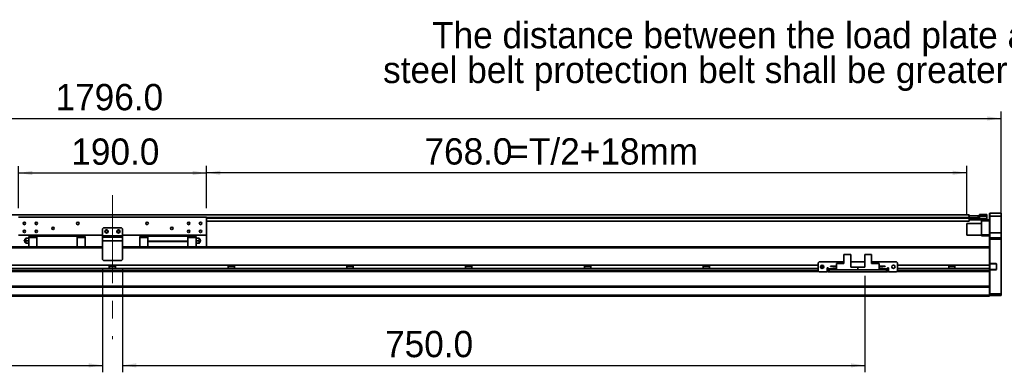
# Model space of a CAD drawing. Header units: millimetres. Extents: x 35 to 2905, y 35 to 2044.
# Tile 4 of 7: x 1032 to 2027, y 964 to 1321. Entities that reach past the tile are written whole.
import ezdxf

# ---------------------------------------------------------------- set-up
doc = ezdxf.new("R2010")
doc.units = ezdxf.units.MM
doc.header["$LTSCALE"] = 7
doc.linetypes.add('CENTERX2', pattern=[20.32, 12.7, -2.54, 2.54, -2.54])
doc.layers.add('黑色实线', color=7, linetype='Continuous')
doc.styles.add('SLDTEXTSTYLE8', font='txt')
doc.dimstyles.new('SLDDIMSTYLE5', dxfattribs={"dimtxt": 26.6, "dimasz": 14, "dimexe": 0, "dimexo": 0.0625, "dimgap": 6.65, "dimtad": 2, "dimdec": 1, "dimrnd": 1e-09, "dimzin": 4, "dimdsep": 46, "dimtxsty": 'SLDTEXTSTYLE8', "dimsah": 1, "dimcen": 0.09, "dimadec": 0, "dimazin": 1, "dimtfac": 1, "dimtdec": 1, "dimtofl": 0, "dimtmove": 0, "dimatfit": 3, "dimfxl": 0, "dimfrac": 2, "dimtolj": 1, "dimtzin": 12, "dimarcsym": 0})

# ---------------------------------------------------------------- blocks, each defined once
blk = doc.blocks.new('SW_NOTE_4')
at = {"layer": '黑色实线', "color": 0, "char_height": 26.6, "attachment_point": 2, "style": 'SLDTEXTSTYLE8'}
for s, insert in [('The distance between the load plate and the ', (-409.22, 48.6)), ('steel belt protection belt shall be greater than 4mm', (-409.33, 13.43))]:
    blk.add_mtext(s, dxfattribs=dict(at, insert=insert))
blk = doc.blocks.new('_D_14')
at = {"layer": '黑色实线'}
for p, q in [((227.96, 1107.83), (227.96, 1228.06)), ((2023.96, 1107.83), (2023.96, 1228.06)), ((227.96, 1221.06), (2023.96, 1221.06))]:
    blk.add_line(p, q, dxfattribs=at)
for points in [[(227.96, 1221.06), (241.96, 1218.96), (241.96, 1223.16)], [(2023.96, 1221.06), (2009.96, 1223.16), (2009.96, 1218.96)]]:
    blk.add_solid(points, dxfattribs=at)
at = {"layer": '黑色实线', "insert": (1068.41, 1255.96), "char_height": 26.6, "attachment_point": 1, "style": 'SLDTEXTSTYLE8'}
blk.add_mtext('1796.0', dxfattribs=at)
blk = doc.blocks.new('_D_16')
at = {"layer": '黑色实线'}
for p, q in [((1220.96, 1130.33), (1220.96, 1173.18)), ((1988.96, 1166.18), (1220.96, 1166.18)), ((1988.96, 1123.53), (1988.96, 1173.18))]:
    blk.add_line(p, q, dxfattribs=at)
for points in [[(1220.96, 1166.18), (1234.96, 1164.08), (1234.96, 1168.28)], [(1988.96, 1166.18), (1974.96, 1168.28), (1974.96, 1164.08)]]:
    blk.add_solid(points, dxfattribs=at)
at = {"layer": '黑色实线', "char_height": 26.6, "attachment_point": 1, "style": 'SLDTEXTSTYLE8'}
for s, insert in [('768.0', (1441.14, 1201.08)), ('=T/2+18mm', (1525.89, 1201.08))]:
    blk.add_mtext(s, dxfattribs=dict(at, insert=insert))
blk = doc.blocks.new('_D_17')
at = {"layer": '黑色实线'}
for p, q in [((1030.96, 1130.33), (1030.96, 1172.95)), ((1030.96, 1165.95), (1220.96, 1165.95)), ((1220.96, 1130.33), (1220.96, 1172.95))]:
    blk.add_line(p, q, dxfattribs=at)
for points in [[(1030.96, 1165.95), (1044.96, 1163.85), (1044.96, 1168.05)], [(1220.96, 1165.95), (1206.96, 1168.05), (1206.96, 1163.85)]]:
    blk.add_solid(points, dxfattribs=at)
at = {"layer": '黑色实线', "insert": (1084.34, 1200.86), "char_height": 26.6, "attachment_point": 1, "style": 'SLDTEXTSTYLE8'}
blk.add_mtext('190.0', dxfattribs=at)
blk = doc.blocks.new('_D_18')
at = {"layer": '黑色实线'}
for p, q in [((1115.96, 1069.55), (1115.96, 964.44)), ((365.96, 1061.84), (365.96, 964.44)), ((365.96, 971.44), (1115.96, 971.44))]:
    blk.add_line(p, q, dxfattribs=at)
for points in [[(365.96, 971.44), (379.96, 969.34), (379.96, 973.54)], [(1115.96, 971.44), (1101.96, 973.54), (1101.96, 969.34)]]:
    blk.add_solid(points, dxfattribs=at)
at = {"layer": '黑色实线', "insert": (713.37, 1006.34), "char_height": 26.6, "attachment_point": 1, "style": 'SLDTEXTSTYLE8'}
blk.add_mtext('750.0', dxfattribs=at)
blk = doc.blocks.new('_D_19')
at = {"layer": '黑色实线'}
for p, q in [((1135.96, 1069.55), (1135.96, 964.44)), ((1885.96, 1061.84), (1885.96, 964.44)), ((1135.96, 971.44), (1885.96, 971.44))]:
    blk.add_line(p, q, dxfattribs=at)
for points in [[(1135.96, 971.44), (1149.96, 969.34), (1149.96, 973.54)], [(1885.96, 971.44), (1871.96, 973.54), (1871.96, 969.34)]]:
    blk.add_solid(points, dxfattribs=at)
at = {"layer": '黑色实线', "insert": (1401.33, 1006.34), "char_height": 26.6, "attachment_point": 1, "style": 'SLDTEXTSTYLE8'}
blk.add_mtext('750.0', dxfattribs=at)

msp = doc.modelspace()

# ---------------------------------------------------------------- linework, layer by layer
at = {"color": 7, "linetype": 'Continuous', "lineweight": 35}
for p, q in [((2012.26, 1125.44), (2011.96, 1125.14)), ((2011.96, 1122.44), (2011.96, 1125.14)), ((2012.26, 1125.44), (2012.26, 1122.44)), ((2012.26, 1125.44), (2023.66, 1125.44)), ((2023.66, 1122.44), (2023.66, 1125.44)), ((2023.66, 1125.44), (2023.96, 1125.14)), ((2023.96, 1125.14), (2023.96, 1122.44)), ((1991.46, 1123.79), (260.46, 1123.79)), ((1220.96, 1121.44), (1030.96, 1121.44)), ((1220.96, 1121.44), (1220.96, 1102.94)), ((1991.46, 1117.29), (1220.96, 1117.29)), ((1989.26, 1114.94), (1988.96, 1114.64)), ((1988.96, 1103.24), (1988.96, 1114.64)), ((2003.96, 1114.94), (1989.26, 1114.94)), ((1989.26, 1114.94), (1989.26, 1102.94)), ((1991, 1122.64), (1991.01, 1122.64)), ((1991.01, 1122.4), (1991.01, 1122.64)), ((1991.01, 1122.64), (1991.51, 1122.64)), ((1991.46, 1123.79), (1991.46, 1122.64)), ((1991.46, 1121.14), (1991.46, 1120.79)), ((1991.46, 1120.79), (1991.46, 1120.29)), ((1991.51, 1120.64), (1991.46, 1120.64)), ((1991.46, 1120.14), (1991.76, 1120.44)), ((1991.46, 1120.44), (1991.76, 1120.44)), ((1991.46, 1120.29), (1991.46, 1117.29)), ((1991.46, 1120.14), (1991.76, 1120.14)), ((1991.46, 1119.94), (1991.76, 1119.94)), ((1991.46, 1118.74), (1991.76, 1118.44)), ((1991.51, 1122.64), (1991.51, 1120.64)), ((1991.51, 1122.64), (2000.51, 1122.64)), ((1991.51, 1120.64), (2000.51, 1120.64)), ((1991.76, 1120.14), (1991.76, 1120.44)), ((1991.76, 1120.44), (2001.96, 1120.44)), ((2001.96, 1120.14), (1991.76, 1120.14)), ((1991.76, 1120.14), (1991.76, 1119.94)), ((1991.76, 1119.94), (2009.16, 1119.94)), ((1991.76, 1119.94), (1991.76, 1118.44)), ((2009.16, 1118.44), (1991.76, 1118.44)), ((2000.51, 1120.64), (2000.51, 1122.64)), ((2000.51, 1122.64), (2001, 1122.64)), ((2001, 1120.64), (2000.51, 1120.64)), ((2001, 1122.64), (2001, 1120.64)), ((2001, 1120.64), (2001.46, 1120.64)), ((2001.46, 1120.44), (2001.46, 1120.64)), ((2001.96, 1123.94), (2009.16, 1123.94)), ((2001.96, 1122.44), (2001.96, 1123.94)), ((2001.96, 1120.14), (2001.96, 1122.44)), ((2009.16, 1122.44), (2001.96, 1122.44)), ((2003.96, 1117.44), (2003.96, 1118.44)), ((2011.96, 1117.44), (2003.96, 1117.44)), ((2003.96, 1103.44), (2003.96, 1117.44)), ((2009.16, 1122.44), (2009.16, 1123.94)), ((2009.46, 1123.64), (2009.16, 1123.94)), ((2009.16, 1119.94), (2009.16, 1122.44)), ((2009.46, 1122.44), (2009.16, 1122.44)), ((2009.16, 1119.94), (2009.46, 1119.94)), ((2009.16, 1118.44), (2009.16, 1119.94)), ((2009.16, 1118.44), (2009.46, 1118.74)), ((2009.16, 1118.44), (2011.96, 1118.44)), ((2009.46, 1123.64), (2009.46, 1122.44)), ((2009.46, 1122.44), (2009.46, 1119.94)), ((2009.46, 1119.94), (2009.46, 1118.74)), ((2012.26, 1122.44), (2011.96, 1122.44)), ((2011.96, 1105.44), (2011.96, 1122.44)), ((2023.66, 1122.44), (2012.26, 1122.44)), ((2012.26, 1122.44), (2012.26, 1105.44)), ((2023.66, 1105.44), (2023.66, 1122.44)), ((2023.66, 1122.44), (2023.96, 1122.44)), ((2023.96, 1122.44), (2023.96, 1105.44)), ((1116.96, 1110.44), (1115.96, 1109.44)), ((1115.96, 1109.44), (1115.96, 1102.44)), ((1134.96, 1110.44), (1116.96, 1110.44)), ((1135.96, 1109.44), (1134.96, 1110.44)), ((1135.96, 1109.44), (1135.96, 1102.44)), ((2012.26, 1105.44), (2011.96, 1105.44)), ((2011.96, 1100.14), (2011.96, 1105.44)), ((2012.26, 1105.44), (2012.26, 1100.44)), ((2012.26, 1105.44), (2023.66, 1105.44)), ((2023.66, 1100.44), (2023.66, 1105.44)), ((2023.96, 1105.44), (2023.66, 1105.44)), ((2023.96, 1105.44), (2023.96, 1100.14)), ((1115.96, 1102.94), (1030.96, 1102.94)), ((1036.97, 1097.2), (1036.97, 1097.67)), ((1041.46, 1099.94), (1039.15, 1099.94)), ((1039.15, 1097.44), (1041.46, 1097.44)), ((1041.46, 1094.94), (1039.15, 1094.94)), ((1049.71, 1101.84), (1041.46, 1101.84)), ((1041.46, 1101.84), (1041.46, 1100.89)), ((1041.46, 1100.89), (1049.71, 1100.89)), ((1041.46, 1091.38), (1041.46, 1100.89)), ((1049.71, 1101.94), (1049.71, 1102.94)), ((1049.71, 1101.94), (1090.21, 1101.94)), ((1049.71, 1091.38), (1049.71, 1101.94)), ((1090.21, 1101.94), (1090.21, 1102.94)), ((1090.21, 1101.94), (1090.21, 1091.38)), ((1098.46, 1101.84), (1090.21, 1101.84)), ((1090.21, 1100.89), (1098.46, 1100.89)), ((1098.46, 1100.89), (1098.46, 1101.84)), ((1098.46, 1100.89), (1098.46, 1091.38)), ((1115.96, 1102.44), (1135.96, 1102.44)), ((1115.96, 1100.94), (1115.96, 1102.44)), ((1115.96, 1097.44), (1115.96, 1100.94)), ((1115.96, 1100.94), (1135.96, 1100.94)), ((1135.96, 1097.44), (1115.96, 1097.44)), ((1115.96, 1097.44), (1115.96, 1078.44)), ((1220.96, 1102.94), (1135.96, 1102.94)), ((1135.96, 1102.44), (1135.96, 1100.94)), ((1135.96, 1100.94), (1135.96, 1097.44)), ((1135.96, 1097.44), (1135.96, 1078.44)), ((1153.46, 1101.84), (1153.46, 1100.89)), ((1161.71, 1101.84), (1153.46, 1101.84)), ((1161.71, 1100.89), (1153.46, 1100.89)), ((1153.46, 1100.89), (1153.46, 1091.38)), ((1161.71, 1102.94), (1161.71, 1101.94)), ((1202.21, 1101.94), (1161.71, 1101.94)), ((1161.71, 1101.94), (1161.71, 1096.94)), ((1161.71, 1096.94), (1202.21, 1096.94)), ((1161.71, 1096.94), (1161.71, 1096.64)), ((1202.21, 1096.64), (1161.71, 1096.64)), ((1161.71, 1096.64), (1161.71, 1091.38)), ((1202.21, 1101.94), (1202.21, 1102.94)), ((1202.21, 1101.94), (1202.21, 1096.94)), ((1210.46, 1101.84), (1202.21, 1101.84)), ((1210.46, 1100.89), (1202.21, 1100.89)), ((1202.21, 1096.64), (1202.21, 1096.94)), ((1202.21, 1096.64), (1202.21, 1091.38)), ((1210.46, 1100.89), (1210.46, 1101.84)), ((1210.46, 1091.38), (1210.46, 1100.89)), ((1210.46, 1099.94), (1212.78, 1099.94)), ((1210.46, 1097.44), (1212.78, 1097.44)), ((1212.78, 1094.94), (1210.46, 1094.94)), ((1220.96, 1102.94), (1220.96, 1091.44)), ((1988.96, 1103.24), (1989.26, 1102.94)), ((1989.26, 1102.94), (2003.96, 1102.94)), ((2003.96, 1103.44), (2011.96, 1103.44)), ((2003.96, 1102.44), (2003.96, 1103.44)), ((2011.96, 1102.44), (2003.96, 1102.44)), ((2012.26, 1100.44), (2011.96, 1100.14)), ((2011.96, 1098.94), (2011.96, 1100.14)), ((2012.26, 1098.94), (2011.96, 1098.94)), ((2011.96, 1091.09), (2011.96, 1098.94)), ((2012.26, 1100.44), (2012.26, 1098.94)), ((2012.26, 1100.44), (2023.66, 1100.44)), ((2012.26, 1098.94), (2012.26, 1074.29)), ((2023.66, 1098.94), (2012.26, 1098.94)), ((2023.66, 1098.94), (2023.66, 1100.44)), ((2023.96, 1100.14), (2023.66, 1100.44)), ((2023.66, 1043.94), (2023.66, 1098.94)), ((2023.96, 1098.94), (2023.66, 1098.94)), ((2023.96, 1100.14), (2023.96, 1098.94)), ((2023.96, 1098.94), (2023.96, 1044.06)), ((1115.96, 1091.38), (239.96, 1091.38)), ((245.96, 1091.44), (1041.46, 1091.44)), ((1098.46, 1091.44), (1115.96, 1091.44)), ((1135.96, 1091.44), (1153.46, 1091.44)), ((2011.96, 1091.38), (1135.96, 1091.38)), ((1210.46, 1091.44), (2005.96, 1091.44)), ((2005.96, 1091.44), (2005.96, 1091.38)), ((2011.96, 1091.09), (2011.96, 1090.38)), ((2011.96, 1072.83), (2011.96, 1090.38)), ((1115.96, 1078.44), (1116.96, 1077.44)), ((1134.96, 1077.44), (1116.96, 1077.44)), ((1134.96, 1077.44), (1135.96, 1078.44)), ((1839.96, 1076.13), (1838.96, 1075.13)), ((1838.96, 1075.13), (1838.96, 1067.13)), ((1865.01, 1076.13), (1839.96, 1076.13)), ((1857.46, 1068.13), (1857.46, 1074.33)), ((1857.46, 1074.33), (1865.01, 1074.33)), ((1865.01, 1083.63), (1865.01, 1074.33)), ((1865.01, 1083.63), (1871.96, 1083.63)), ((1871.96, 1083.63), (1871.96, 1070.73)), ((1885.96, 1076.13), (1871.96, 1076.13)), ((1885.96, 1083.63), (1885.96, 1070.73)), ((1885.96, 1083.63), (1892.91, 1083.63)), ((1892.91, 1083.63), (1892.91, 1074.33)), ((1917.96, 1076.13), (1892.91, 1076.13)), ((1900.46, 1074.33), (1892.91, 1074.33)), ((1900.46, 1074.33), (1900.46, 1068.13)), ((1918.96, 1075.13), (1917.96, 1076.13)), ((1918.96, 1067.13), (1918.96, 1075.13)), ((1839.72, 1066.38), (412.21, 1066.38)), ((1838.96, 1072.83), (412.96, 1072.83)), ((1838.96, 1069.43), (412.96, 1069.43)), ((1122.79, 1072.83), (1122.79, 1069.43)), ((1129.13, 1071.43), (1122.79, 1071.43)), ((1129.13, 1069.43), (1129.13, 1072.83)), ((1242.79, 1072.83), (1242.79, 1069.43)), ((1249.13, 1071.43), (1242.79, 1071.43)), ((1249.13, 1069.43), (1249.13, 1072.83)), ((1362.79, 1072.83), (1362.79, 1069.43)), ((1369.13, 1071.43), (1362.79, 1071.43)), ((1369.13, 1069.43), (1369.13, 1072.83)), ((1482.79, 1072.83), (1482.79, 1069.43)), ((1489.13, 1071.43), (1482.79, 1071.43)), ((1489.13, 1069.43), (1489.13, 1072.83)), ((1602.79, 1072.83), (1602.79, 1069.43)), ((1609.13, 1071.43), (1602.79, 1071.43)), ((1609.13, 1069.43), (1609.13, 1072.83)), ((1722.79, 1072.83), (1722.79, 1069.43)), ((1729.13, 1071.43), (1722.79, 1071.43)), ((1729.13, 1069.43), (1729.13, 1072.83)), ((1838.96, 1067.13), (1839.96, 1066.13)), ((1839.96, 1066.13), (1847.96, 1066.13)), ((1842.79, 1072.83), (1842.79, 1069.44)), ((1844.64, 1071.43), (1842.79, 1071.43)), ((1848.96, 1070.13), (1847.96, 1070.13)), ((1847.96, 1070.13), (1847.96, 1066.13)), ((1848.96, 1069.43), (1847.96, 1069.43)), ((1848.96, 1066.38), (1847.96, 1066.38)), ((1848.96, 1069.13), (1848.96, 1070.13)), ((1848.96, 1069.13), (1848.96, 1068.13)), ((1848.96, 1066.13), (1848.96, 1068.13)), ((1848.96, 1068.13), (1849.96, 1068.13)), ((1849.96, 1066.13), (1848.96, 1066.13)), ((1849.96, 1068.13), (1849.96, 1066.13)), ((1907.96, 1068.13), (1849.96, 1068.13)), ((1907.96, 1066.13), (1849.96, 1066.13)), ((1851.26, 1071.38), (1851.26, 1071.68)), ((1851.26, 1071.68), (1857.46, 1071.68)), ((1851.26, 1071.38), (1857.46, 1071.38)), ((1853.66, 1068.73), (1853.66, 1069.43)), ((1853.66, 1069.43), (1857.46, 1069.43)), ((1853.66, 1068.73), (1857.46, 1068.73)), ((1857.46, 1068.13), (1878.96, 1068.13)), ((1878.96, 1070.73), (1871.96, 1070.73)), ((1878.96, 1068.13), (1878.96, 1070.73)), ((1878.96, 1070.73), (1885.96, 1070.73)), ((1900.46, 1068.13), (1878.96, 1068.13)), ((1906.66, 1071.68), (1900.46, 1071.68)), ((1906.66, 1071.38), (1900.46, 1071.38)), ((1904.26, 1069.43), (1900.46, 1069.43)), ((1904.26, 1068.73), (1900.46, 1068.73)), ((1904.26, 1069.43), (1904.26, 1068.73)), ((1906.66, 1071.68), (1906.66, 1071.38)), ((1907.96, 1066.13), (1907.96, 1068.13)), ((1907.96, 1068.13), (1908.96, 1068.13)), ((1908.96, 1066.13), (1907.96, 1066.13)), ((1909.96, 1070.13), (1908.96, 1070.13)), ((1908.96, 1070.13), (1908.96, 1069.13)), ((1909.96, 1069.43), (1908.96, 1069.43)), ((1908.96, 1068.13), (1908.96, 1069.13)), ((1908.96, 1068.13), (1908.96, 1066.13)), ((1909.96, 1066.38), (1908.96, 1066.38)), ((1909.96, 1066.13), (1909.96, 1070.13)), ((1909.96, 1066.13), (1917.96, 1066.13)), ((1917.96, 1066.13), (1918.96, 1067.13)), ((2011.96, 1066.38), (1918.21, 1066.38)), ((2011.96, 1072.83), (1918.96, 1072.83)), ((2011.96, 1069.43), (1918.96, 1069.43)), ((1970.79, 1072.83), (1970.79, 1069.43)), ((1977.13, 1071.43), (1970.79, 1071.43)), ((1977.13, 1069.43), (1977.13, 1072.83)), ((2012.26, 1073.99), (2011.96, 1074.29)), ((2011.96, 1074.29), (2012.26, 1074.29)), ((2011.96, 1069.43), (2011.96, 1072.83)), ((2011.96, 1067.38), (2011.96, 1069.43)), ((2012.26, 1068.29), (2011.96, 1067.99)), ((2012.26, 1067.99), (2011.96, 1067.99)), ((2011.96, 1067.38), (2011.96, 1066.66)), ((2011.96, 1051.09), (2011.96, 1066.66)), ((2012.26, 1074.29), (2012.39, 1073.99)), ((2012.26, 1074.29), (2018.46, 1074.29)), ((2012.39, 1073.99), (2012.26, 1073.99)), ((2012.26, 1073.99), (2012.26, 1068.29)), ((2012.39, 1068.29), (2012.26, 1067.99)), ((2012.26, 1068.29), (2012.39, 1068.29)), ((2012.26, 1067.99), (2012.26, 1043.94)), ((2018.46, 1067.99), (2012.26, 1067.99)), ((2018.46, 1073.99), (2012.39, 1073.99)), ((2012.39, 1068.29), (2018.46, 1068.29)), ((2018.46, 1074.29), (2018.46, 1073.99)), ((2018.46, 1067.99), (2018.46, 1068.29)), ((2018.96, 1068.79), (2018.96, 1073.49)), ((2019.26, 1073.49), (2018.96, 1073.49)), ((2019.26, 1068.79), (2018.96, 1068.79)), ((2019.26, 1073.49), (2019.26, 1068.79)), ((2011.96, 1051.38), (239.96, 1051.38)), ((2011.96, 1050.38), (239.96, 1050.38)), ((2011.96, 1051.09), (2011.96, 1050.38)), ((2011.96, 1042.44), (2011.96, 1050.38)), ((2011.96, 1042.44), (239.96, 1042.44)), ((2011.96, 1041.44), (239.96, 1041.44)), ((2011.96, 1044.06), (2012.26, 1043.94)), ((2011.96, 1041.44), (2011.96, 1042.44)), ((2011.96, 1042.24), (2012.26, 1041.94)), ((2012.26, 1043.94), (2012.26, 1041.94)), ((2012.26, 1043.94), (2023.66, 1043.94)), ((2023.66, 1041.94), (2012.26, 1041.94)), ((2023.96, 1044.06), (2023.66, 1043.94)), ((2023.66, 1041.94), (2023.66, 1043.94)), ((2023.96, 1042.24), (2023.66, 1041.94)), ((2023.96, 1044.06), (2023.96, 1042.24))]:
    msp.add_line(p, q, dxfattribs=at)
at = {"color": 8, "linetype": 'Continuous', "lineweight": 35}
for p, q in [((1991.46, 1120.79), (1220.96, 1120.79)), ((1991.46, 1120.29), (1220.96, 1120.29)), ((1115.96, 1090.38), (239.96, 1090.38)), ((2011.96, 1090.38), (1135.96, 1090.38)), ((1838.96, 1067.38), (412.96, 1067.38)), ((1848.96, 1067.38), (1847.96, 1067.38)), ((1853.66, 1069.13), (1848.96, 1069.13)), ((1908.96, 1069.13), (1904.26, 1069.13)), ((1909.96, 1067.38), (1908.96, 1067.38)), ((2011.96, 1067.38), (1918.96, 1067.38))]:
    msp.add_line(p, q, dxfattribs=at)
at = {"color": 7, "linetype": 'Continuous', "lineweight": 35}
for centre, radius in [((1036.96, 1114.94), 1.25), ((1048.96, 1114.94), 1.25), ((1090.96, 1114.94), 1.25), ((1160.96, 1114.94), 1.25), ((1202.96, 1114.94), 1.25), ((1214.96, 1114.94), 1.25), ((1036.96, 1106.94), 1.25), ((1048.96, 1106.94), 1.25), ((1065.96, 1109.94), 1.25), ((1119.96, 1106.94), 1.7), ((1119.96, 1106.94), 1.25), ((1131.96, 1106.94), 1.7), ((1131.96, 1106.94), 1.25), ((1185.96, 1109.94), 1.25), ((1202.96, 1106.94), 1.25), ((1214.96, 1106.94), 1.25), ((1842.96, 1071.13), 1.7), ((1914.96, 1071.13), 1.7)]:
    msp.add_circle(centre, radius, dxfattribs=at)
for centre, radius, start, end in [((1037.06, 1097.44), 0.25, 111.36458, 248.69453), ((1039.96, 1097.44), 3, 123.36668, 175.56913), ((1039.96, 1097.44), 3, 184.51433, 236.60291), ((1211.96, 1097.44), 3, 4.42207, 56.61739), ((1211.96, 1097.44), 3, 303.36445, 355.55829), ((1214.86, 1097.44), 0.25, 0, 68.66881), ((1214.86, 1097.44), 0.25, 291.36622, 0), ((2018.46, 1073.49), 0.8, 0, 90), ((2018.46, 1073.49), 0.5, 0, 90), ((2018.46, 1068.79), 0.8, 270, 0), ((2018.46, 1068.79), 0.5, 270, 0)]:
    msp.add_arc(centre, radius, start, end, dxfattribs=at)
for points, knots in [([(1039.15, 1099.94), (1038.99, 1099.94), (1038.68, 1099.94), (1038.41, 1099.94), (1038.28, 1099.94), (1038.31, 1099.94), (1038.31, 1099.94)], [0, 0, 0, 0, 0.31865, 0.637279, 0.955906, 1, 1, 1, 1]), ([(1039.15, 1097.44), (1038.99, 1097.53), (1038.69, 1097.72), (1038.39, 1098.14), (1038.27, 1098.62), (1038.34, 1099.11), (1038.6, 1099.55), (1038.9, 1099.81), (1039.1, 1099.92), (1039.15, 1099.94)], [0, 0, 0, 0, 0.159719, 0.319428, 0.479135, 0.638844, 0.798559, 0.958265, 1, 1, 1, 1]), ([(1039.15, 1094.94), (1038.99, 1095.03), (1038.69, 1095.22), (1038.39, 1095.64), (1038.27, 1096.12), (1038.34, 1096.61), (1038.6, 1097.05), (1038.9, 1097.31), (1039.1, 1097.42), (1039.15, 1097.44)], [0, 0, 0, 0, 0.1597192, 0.3194274, 0.479135, 0.6388442, 0.7985594, 0.9582653, 1, 1, 1, 1]), ([(1038.31, 1094.94), (1038.32, 1094.94), (1038.34, 1094.94), (1038.6, 1094.94), (1038.9, 1094.94), (1039.1, 1094.94), (1039.15, 1094.94)], [0, 0, 0, 0, 0.27631, 0.596349, 0.916372, 1, 1, 1, 1]), ([(1212.78, 1099.94), (1212.93, 1099.84), (1213.24, 1099.66), (1213.53, 1099.23), (1213.65, 1098.75), (1213.58, 1098.26), (1213.33, 1097.83), (1213.02, 1097.56), (1212.82, 1097.46), (1212.78, 1097.44)], [0, 0, 0, 0, 0.159717, 0.319424, 0.479137, 0.638848, 0.798561, 0.958265, 1, 1, 1, 1]), ([(1213.61, 1099.94), (1213.6, 1099.94), (1213.58, 1099.94), (1213.32, 1099.94), (1213.02, 1099.94), (1212.82, 1099.94), (1212.78, 1099.94)], [0, 0, 0, 0, 0.275936, 0.596141, 0.916328, 1, 1, 1, 1]), ([(1212.78, 1097.44), (1212.93, 1097.34), (1213.24, 1097.16), (1213.53, 1096.73), (1213.65, 1096.25), (1213.58, 1095.76), (1213.33, 1095.33), (1213.02, 1095.06), (1212.82, 1094.96), (1212.78, 1094.94)], [0, 0, 0, 0, 0.159717, 0.319424, 0.479137, 0.638848, 0.798562, 0.958266, 1, 1, 1, 1]), ([(1212.78, 1094.94), (1212.93, 1094.94), (1213.24, 1094.94), (1213.52, 1094.94), (1213.64, 1094.94), (1213.61, 1094.94), (1213.61, 1094.94)], [0, 0, 0, 0, 0.318817, 0.637609, 0.956419, 1, 1, 1, 1]), ([(1214.95, 1097.2), (1214.95, 1097.21), (1214.95, 1097.21), (1214.95, 1097.25), (1214.95, 1097.31), (1214.95, 1097.39), (1214.95, 1097.47), (1214.95, 1097.54), (1214.95, 1097.61), (1214.95, 1097.65), (1214.95, 1097.67), (1214.95, 1097.67), (1214.95, 1097.67)], [0, 0, 0, 0, 0.107429, 0.214862, 0.322291, 0.429722, 0.537152, 0.644587, 0.752016, 0.859445, 0.966874, 1, 1, 1, 1])]:
    msp.add_open_spline(points, degree=3, knots=knots, dxfattribs=at)
at = {"layer": '黑色实线', "linetype": 'CENTERX2', "lineweight": 18}
msp.add_line((1125.96, 1143.39), (1125.96, 997.79), dxfattribs=at)

# ---------------------------------------------------------------- block references
at = {"layer": '黑色实线'}
msp.add_blockref('SW_NOTE_4', (2208.11, 1270.05), dxfattribs=at)

# ---------------------------------------------------------------- dimensions: what is measured, and where the dimension line sits
for base, p1, p2, picture, middle in [((2023.96, 1221.06), (227.96, 1098.94), (2023.96, 1098.94), '_D_14', (1120.39, 1221.06)), ((1220.96, 1165.95), (1030.96, 1121.44), (1220.96, 1121.44), '_D_17', (1126.72, 1165.95)), ((1115.96, 971.44), (365.96, 1070.73), (1115.96, 1078.44), '_D_18', (755.75, 971.44)), ((1885.96, 971.44), (1135.96, 1078.44), (1885.96, 1070.73), '_D_19', (1443.7, 971.44))]:
    dim = msp.add_linear_dim(base=base, p1=p1, p2=p2, dimstyle='SLDDIMSTYLE5', dxfattribs=at)
    dim.commit()
    dim.dimension.update_dxf_attribs({"geometry": picture, "text_midpoint": middle, "dimtype": 160})
dim = msp.add_linear_dim(base=(1220.96, 1166.18), p1=(1988.96, 1114.64), p2=(1220.96, 1121.44), text='<>=T/2+18mm', dimstyle='SLDDIMSTYLE5', dxfattribs=at)
dim.commit()
dim.dimension.update_dxf_attribs({"geometry": '_D_16', "text_midpoint": (1583.73, 1166.18), "dimtype": 160})

doc.saveas('drawing.dxf')
